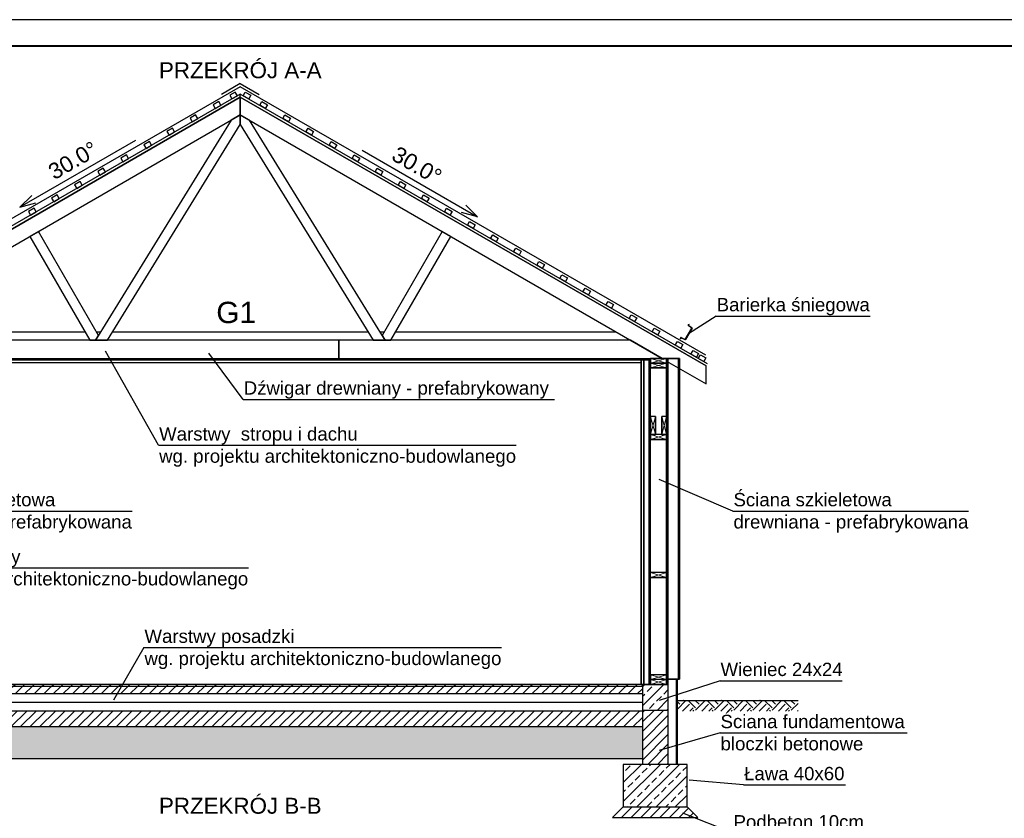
# Model space of a CAD drawing. Header units: centimetres. Extents: x 30569 to 37228, y -36705 to -28476.
# Tile 6 of 29: x 31203 to 32127, y -34238 to -33488. Entities that reach past the tile are written whole.
import ezdxf
from ezdxf.enums import TextEntityAlignment as Align

# ---------------------------------------------------------------- set-up
doc = ezdxf.new("R2010")
doc.units = ezdxf.units.CM
for name, color, linetype in [('cienka', 1, 'Continuous'), ('izolacja', 1, 'BATTING'), ('konstrukcja', 2, 'Continuous'), ('opis', 1, 'Continuous'), ('Standard', 7, 'Continuous'), ('Wymiary', 1, 'Continuous')]:
    doc.layers.add(name, color=color, linetype=linetype)
doc.layers.add('ramka', color=3, linetype='Continuous', lineweight=40)
doc.styles.add('Arial_PMR', font='arial.ttf')
doc.styles.get("Standard").update_dxf_attribs({"font": 'arial.ttf'})
doc.linetypes.add('BATTING', pattern='A,0.00254,-2.54,[134,ltypeshp.shx,S=2.54,R=0,X=-2.54,Y=0],-5.08,[134,ltypeshp.shx,S=2.54,R=180,X=2.54,Y=0],-2.54', length=10.16254)
pattern_1 = [(45, (16186.198, -34684.531), (-4.490128, 4.490128), [])]
pattern_2 = [(45, (16184.198, -34684.531), (-8.980256, 8.980256), []), (45, (16193.178, -34684.531), (-8.980256, 8.980256), [6.35, -3.175])]

msp = doc.modelspace()

# ---------------------------------------------------------------- hatches: boundary and pattern name
at = {"layer": 'Wymiary', "transparency": 33554687}
h = msp.add_hatch(dxfattribs=at)
h.set_pattern_fill('ANSI31', color=256, scale=2)
h.set_pattern_definition(pattern_1)
h.paths.add_polyline_path([(31033.1, -34113.96), (31787.5, -34113.96), (31787.5, -34112.01), (31789, -34112.01), (31791.5, -34112.01), (31791.5, -34111.96), (31033.1, -34111.96)])
h = msp.add_hatch(dxfattribs=at)
h.set_pattern_fill('ANSI31', color=256, scale=2)
h.set_pattern_definition(pattern_1)
h.paths.add_polyline_path([(31033.1, -34120.96), (31033.1, -34113.96), (31787.5, -34113.96), (31787.5, -34120.96)])
h = msp.add_hatch(dxfattribs=at)
h.set_pattern_fill('ANSI33', color=256, scale=2)
h.set_pattern_definition(pattern_2)
h.paths.add_polyline_path([(31789, -34112.01), (31787.5, -34112.01), (31787.5, -34136.01), (31811.5, -34136.01), (31811.5, -34112.01), (31810.25, -34112.01), (31795.25, -34112.01), (31789, -34112)], is_closed=False)
h = msp.add_hatch(dxfattribs=at)
h.set_pattern_fill('EARTH', color=256, scale=2, angle=45)
h.paths.add_polyline_path([(31820.3, -34137.01), (31933.5, -34137.01), (31933.5, -34127.01), (31820.3, -34127.01)])
h = msp.add_hatch(dxfattribs=at)
h.set_pattern_fill('ANSI31', color=256, scale=2)
h.set_pattern_definition([(45, (16316.021, -34684.531), (-4.490128, 4.490128), [])])
h.paths.add_polyline_path([(31787.5, -34187.01), (31811.5, -34187.01), (31811.5, -34136.01), (31787.5, -34136.01)])
h = msp.add_hatch(dxfattribs=at)
h.set_pattern_fill('ANSI31', color=256, scale=2)
h.set_pattern_definition(pattern_1)
h.paths.add_polyline_path([(31787.5, -34151.96), (31787.5, -34136.96), (31033.1, -34136.96), (31033.1, -34151.96)])
h = msp.add_hatch(dxfattribs=at)
h.set_pattern_fill('AR-CONC', color=256, scale=0.1)
h.set_pattern_definition([(50, (16186.198, -34684.531), (18.218467, -1.593909), [1.905, -20.955]), (355, (16186.198, -34684.53), (-3.524342, 19.105685), [1.524, -16.764058]), (100.45144, (16187.716, -34684.664), (14.694125, 17.511775), [1.619, -17.809024]), (46.1842, (16186.198, -34679.45), (27.107904, -4.204233), [2.8575, -31.4325]), (96.63556, (16188.457, -34679.8), (23.740413, 24.742612), [2.4285, -26.71356]), (351.18415, (16186.198, -34679.45), (23.740413, 24.74261), [2.285997, -25.145973]), (21, (16188.738, -34680.721), (15.161439, -10.22652), [1.905, -20.955]), (326, (16188.738, -34680.72), (6.180203, 18.418797), [1.524, -16.764]), (71.45144, (16190.001, -34681.573), (21.341642, 8.192277), [1.619, -17.808994]), (37.5, (16186.198, -34684.531), (0.3088603, 8.455504), [0, -16.5608, 0, -17.018, 0, -16.8275]), (7.5, (16186.198, -34684.531), (6.681966, 10.0180575), [0, -9.7028, 0, -16.1798, 0, -6.4135]), (327.5, (16180.5336, -34684.531), (13.5590595, -0.5728744), [0, -6.35, 0, -19.812, 0, -26.289]), (317.5, (16177.994, -34684.531), (14.812918, 2.542649), [0, -8.255, 0, -13.1572, 0, -18.669])])
h.paths.add_polyline_path([(31787.5, -34181.96), (31787.5, -34151.96), (31033.1, -34151.96), (31033.1, -34181.96)])
h = msp.add_hatch(dxfattribs=at)
h.set_pattern_fill('ANSI33', color=256, scale=2)
h.set_pattern_definition(pattern_2)
h.paths.add_polyline_path([(31829.5, -34227.01), (31829.5, -34187.01), (31769.5, -34187.01), (31769.5, -34227.01)])
h = msp.add_hatch(dxfattribs=at)
h.set_pattern_fill('ANSI31', color=256, scale=2)
h.set_pattern_definition([(45, (18372.0157, -34575.661), (-4.490128, 4.490128), [])])
h.paths.add_polyline_path([(31839.5, -34237.01), (31829.5, -34227.01), (31769.5, -34227.01), (31759.5, -34237.01)])

# ---------------------------------------------------------------- linework, layer by layer
for p, q in [((31856.68, -33766.26), (31830.86, -33782.97)), ((31856.68, -33766.26), (32001.12, -33766.26)), ((31333.65, -33887.58), (31283.92, -33799.22)), ((31413.01, -33844.51), (31380.7, -33801.07)), ((31413.01, -33844.51), (31705.2, -33844.51)), ((31333.65, -33887.58), (31669.18, -33887.58)), ((31872.44, -33949.27), (31803.36, -33919.73)), ((31087.81, -33949.27), (31308.76, -33949.27)), ((31872.44, -33949.27), (32093.39, -33949.27)), ((31082.37, -34002.67), (31417.91, -34002.67)), ((31319.9, -34077.45), (31291.45, -34126.69)), ((31319.9, -34077.45), (31655.44, -34077.45)), ((31860.31, -34108.58), (31803.3, -34127.06)), ((31860.31, -34108.58), (31974.95, -34108.58)), ((31860.31, -34157.49), (31803.3, -34174.09)), ((31860.31, -34157.49), (32035.98, -34157.49)), ((31882.38, -34206.36), (31831.5, -34201.93)), ((31882.38, -34206.36), (31978.05, -34206.36)), ((31872.52, -34251.63), (31825.48, -34232.91))]:
    msp.add_line(p, q)
at = {"layer": 'cienka', "lineweight": 0}
for p, q in [((31795.25, -33810.51), (31810.25, -33806.01)), ((31810.25, -33810.51), (31795.25, -33806.01)), ((31810.25, -33806.01), (31795.25, -33810.51)), ((31795.25, -33806.01), (31810.25, -33810.51)), ((31810.25, -33810.51), (31795.25, -33815.01)), ((31795.25, -33810.51), (31810.25, -33815.01)), ((31799.75, -33877.51), (31795.25, -33860.51)), ((31799.75, -33860.51), (31795.25, -33877.51)), ((31810.25, -33877.51), (31805.75, -33860.51)), ((31810.25, -33860.51), (31805.75, -33877.51)), ((31810.25, -33882.01), (31795.25, -33877.51)), ((31810.25, -33877.51), (31795.25, -33882.01)), ((31810.25, -34007.01), (31795.25, -34011.51)), ((31795.25, -34007.01), (31810.25, -34011.51)), ((31810.25, -34107.51), (31795.25, -34103.01)), ((31810.25, -34103.01), (31795.25, -34107.51)), ((31810.25, -34112.01), (31795.25, -34107.51)), ((31810.25, -34107.51), (31795.25, -34112.01))]:
    msp.add_line(p, q, dxfattribs=at)
at = {"layer": 'Defpoints'}
msp.add_lwpolyline([(30568.77, -34973.18), (33168.77, -34973.18), (33168.77, -33488.18), (30568.77, -33488.18)], close=True, dxfattribs=at)
at = {"layer": 'izolacja', "ltscale": 0.8}
msp.add_line((31787.5, -34128.96), (31033.1, -34128.96), dxfattribs=at)
at = {"layer": 'konstrukcja'}
for p, q in [((30973.3, -33813.16), (31410.3, -33560.86)), ((31410.3, -33560.86), (30973.3, -33813.16)), ((31410.3, -33560.86), (30973.3, -33813.16)), ((31410.3, -33560.86), (31847.3, -33813.16)), ((31410.3, -33577.61), (31410.3, -33560.86)), ((31410.3, -33577.61), (31410.3, -33560.86)), ((31410.3, -33560.86), (31410.3, -33577.61)), ((31847.3, -33813.16), (31410.3, -33560.86)), ((31410.3, -33560.86), (31410.3, -33577.61)), ((31847.3, -33813.16), (31410.3, -33560.86)), ((31014.7, -33806.01), (31410.3, -33577.61)), ((31014.7, -33806.01), (31410.3, -33577.61)), ((31410.3, -33577.61), (31401.65, -33582.6)), ((31410.3, -33577.61), (31401.65, -33582.6)), ((31410.3, -33577.61), (31805.9, -33806.01)), ((31410.3, -33577.61), (31805.9, -33806.01)), ((31410.3, -33586.66), (31410.3, -33577.61)), ((31410.3, -33586.66), (31410.3, -33577.61)), ((31418.96, -33582.6), (31410.3, -33577.61)), ((31410.3, -33577.61), (31410.3, -33586.66)), ((31418.96, -33582.6), (31410.3, -33577.61)), ((31410.3, -33577.61), (31410.3, -33586.66)), ((31401.65, -33582.6), (31274.53, -33789.01)), ((31401.65, -33582.6), (31274.53, -33789.01)), ((31285.68, -33789.01), (31410.3, -33586.66)), ((31285.68, -33789.01), (31410.3, -33586.66)), ((31410.3, -33586.66), (31534.93, -33789.01)), ((31410.3, -33586.66), (31534.93, -33789.01)), ((31546.08, -33789.01), (31418.96, -33582.6)), ((31546.08, -33789.01), (31418.96, -33582.6)), ((31221.05, -33686.87), (31212.82, -33691.62)), ((31221.05, -33686.87), (31212.82, -33691.62)), ((31212.82, -33691.62), (31269.04, -33789.01)), ((31212.82, -33691.62), (31269.04, -33789.01)), ((31277.36, -33784.41), (31221.05, -33686.87)), ((31277.36, -33784.41), (31221.05, -33686.87)), ((31599.56, -33686.87), (31543.25, -33784.41)), ((31599.56, -33686.87), (31543.25, -33784.41)), ((31551.57, -33789.01), (31607.79, -33691.62)), ((31551.57, -33789.01), (31607.79, -33691.62)), ((31607.79, -33691.62), (31599.56, -33686.87)), ((31607.79, -33691.62), (31599.56, -33686.87)), ((31274.53, -33789.01), (31277.36, -33784.41)), ((31274.53, -33789.01), (31277.36, -33784.41)), ((31543.25, -33784.41), (31546.08, -33789.01)), ((31543.25, -33784.41), (31546.08, -33789.01)), ((31502.9, -33789.01), (31044.15, -33789.01)), ((31502.9, -33789.01), (31044.15, -33789.01)), ((31269.04, -33789.01), (31274.53, -33789.01)), ((31269.04, -33789.01), (31274.53, -33789.01)), ((31274.53, -33789.01), (31285.68, -33789.01)), ((31274.53, -33789.01), (31285.68, -33789.01)), ((31776.46, -33789.01), (31502.9, -33789.01)), ((31502.9, -33789.01), (31502.9, -33806.01)), ((31776.46, -33789.01), (31502.9, -33789.01)), ((31502.9, -33789.01), (31502.9, -33806.01)), ((31502.9, -33806.01), (31502.9, -33789.01)), ((31502.9, -33806.01), (31502.9, -33789.01)), ((31534.93, -33789.01), (31546.08, -33789.01)), ((31534.93, -33789.01), (31546.08, -33789.01)), ((31546.08, -33789.01), (31551.57, -33789.01)), ((31546.08, -33789.01), (31551.57, -33789.01)), ((31805.9, -33806.01), (31776.46, -33789.01)), ((31805.9, -33806.01), (31776.46, -33789.01)), ((31014.7, -33806.01), (31502.9, -33806.01)), ((31014.7, -33806.01), (31502.9, -33806.01)), ((31502.9, -33806.01), (31805.9, -33806.01)), ((31502.9, -33806.01), (31805.9, -33806.01)), ((31810.25, -33806.01), (31795.25, -33806.01)), ((31810.25, -33806.01), (31795.25, -33806.01)), ((31795.25, -33806.01), (31795.25, -33810.51)), ((31810.25, -33806.01), (31795.25, -33806.01)), ((31795.25, -33806.01), (31795.25, -33810.51)), ((31795.25, -33806.01), (31795.25, -33810.51)), ((31795.25, -33810.51), (31795.25, -33806.01)), ((31810.25, -33806.01), (31795.25, -33806.01)), ((31810.25, -33806.01), (31795.25, -33806.01)), ((31795.25, -33810.51), (31810.25, -33810.51)), ((31810.25, -33810.51), (31795.25, -33810.51)), ((31795.25, -33810.51), (31810.25, -33810.51)), ((31810.25, -33810.51), (31795.25, -33810.51)), ((31795.25, -33810.51), (31795.25, -33815.01)), ((31795.25, -33810.51), (31810.25, -33810.51)), ((31795.25, -33810.51), (31795.25, -33815.01)), ((31795.25, -33815.01), (31795.25, -33810.51)), ((31810.25, -33810.51), (31795.25, -33810.51)), ((31810.25, -33810.51), (31795.25, -33810.51)), ((31810.25, -33810.51), (31795.25, -33810.51)), ((31810.25, -33810.51), (31795.25, -33810.51)), ((31810.25, -34112.01), (31810.25, -33806.01)), ((31810.25, -34112.01), (31810.25, -33806.01)), ((31810.25, -33806.01), (31810.25, -34112.01)), ((31810.25, -33810.51), (31810.25, -33806.01)), ((31810.25, -33810.51), (31810.25, -33806.01)), ((31810.25, -33806.01), (31810.25, -33808.52)), ((31810.25, -33806.01), (31810.25, -33808.52)), ((31810.25, -33806.01), (31810.25, -33810.51)), ((31810.25, -33810.51), (31810.25, -33806.01)), ((31810.25, -33808.52), (31847.3, -33829.91)), ((31810.25, -33808.52), (31847.3, -33829.91)), ((31810.25, -33810.51), (31810.25, -34112.01)), ((31810.25, -34112.01), (31810.25, -33810.51)), ((31810.25, -33815.01), (31810.25, -33810.51)), ((31810.25, -33810.51), (31810.25, -33815.01)), ((31810.25, -33815.01), (31810.25, -33810.51)), ((31847.3, -33829.91), (31847.3, -33813.16)), ((31847.3, -33829.91), (31847.3, -33813.16)), ((31795.25, -33815.01), (31810.25, -33815.01)), ((31810.25, -33815.01), (31795.25, -33815.01)), ((31810.25, -33815.01), (31795.25, -33815.01)), ((31810.25, -33815.01), (31795.25, -33815.01)), ((31810.25, -33815.01), (31795.25, -33815.01)), ((31810.25, -33815.01), (31795.25, -33815.01)), ((31810.25, -33815.01), (31795.25, -33815.01)), ((31810.25, -33815.01), (31795.25, -33815.01)), ((31810.25, -33815.01), (31795.25, -33815.01)), ((31810.25, -33815.01), (31795.25, -33815.01)), ((31810.25, -33815.01), (31795.25, -33815.01)), ((31810.25, -33815.01), (31795.25, -33815.01)), ((31810.25, -33815.01), (31795.25, -33815.01)), ((31810.25, -33815.01), (31795.25, -33815.01)), ((31810.25, -33815.01), (31795.25, -33815.01)), ((31810.25, -33815.01), (31795.25, -33815.01)), ((31810.25, -33815.01), (31795.25, -33815.01)), ((31810.25, -33815.01), (31795.25, -33815.01)), ((31810.25, -33815.01), (31795.25, -33815.01)), ((31810.25, -33815.01), (31795.25, -33815.01)), ((31810.25, -33815.01), (31795.25, -33815.01)), ((31810.25, -33815.01), (31795.25, -33815.01)), ((31810.25, -33815.01), (31795.25, -33815.01)), ((31810.25, -33815.01), (31795.25, -33815.01)), ((31810.25, -33815.01), (31795.25, -33815.01)), ((31795.25, -33860.51), (31795.25, -33815.01)), ((31810.25, -34103.01), (31810.25, -33815.01)), ((31810.25, -33815.01), (31810.25, -34103.01)), ((31810.25, -33815.01), (31810.25, -34103.01)), ((31810.25, -34103.01), (31810.25, -33815.01)), ((31810.25, -34103.01), (31810.25, -33815.01)), ((31810.25, -33815.01), (31810.25, -34103.01)), ((31810.25, -33815.01), (31810.25, -34103.01)), ((31810.25, -34103.01), (31810.25, -33815.01)), ((31810.25, -33815.01), (31810.25, -34103.01)), ((31810.25, -34103.01), (31810.25, -33815.01)), ((31810.25, -33815.01), (31810.25, -34103.01)), ((31810.25, -34103.01), (31810.25, -33815.01)), ((31810.25, -33815.01), (31810.25, -34103.01)), ((31810.25, -34103.01), (31810.25, -33815.01)), ((31810.25, -33815.01), (31810.25, -34103.01)), ((31810.25, -34103.01), (31810.25, -33815.01)), ((31810.25, -33815.01), (31810.25, -34103.01)), ((31810.25, -34103.01), (31810.25, -33815.01)), ((31810.25, -33860.51), (31810.25, -33815.01)), ((31799.75, -33860.51), (31795.25, -33860.51)), ((31795.25, -33860.51), (31795.25, -33877.51)), ((31795.25, -33877.51), (31795.25, -33860.51)), ((31795.25, -33860.51), (31795.25, -33877.51)), ((31799.75, -33860.51), (31795.25, -33860.51)), ((31799.75, -33860.51), (31795.25, -33860.51)), ((31799.75, -33860.51), (31795.25, -33860.51)), ((31799.75, -33860.51), (31795.25, -33860.51)), ((31799.75, -33860.51), (31795.25, -33860.51)), ((31799.75, -33860.51), (31795.25, -33860.51)), ((31799.75, -33877.51), (31799.75, -33860.51)), ((31799.75, -33877.51), (31799.75, -33860.51)), ((31799.75, -33860.51), (31799.75, -33877.51)), ((31799.75, -33860.51), (31799.75, -33877.51)), ((31799.75, -33877.51), (31799.75, -33860.51)), ((31799.75, -33860.51), (31799.75, -33877.51)), ((31799.75, -33877.51), (31799.75, -33860.51)), ((31810.25, -33860.51), (31805.75, -33860.51)), ((31805.75, -33860.51), (31805.75, -33877.51)), ((31805.75, -33877.51), (31805.75, -33860.51)), ((31805.75, -33860.51), (31805.75, -33877.51)), ((31810.25, -33860.51), (31805.75, -33860.51)), ((31810.25, -33860.51), (31805.75, -33860.51)), ((31805.75, -33860.51), (31805.75, -33877.51)), ((31805.75, -33877.51), (31805.75, -33860.51)), ((31810.25, -33860.51), (31805.75, -33860.51)), ((31810.25, -33860.51), (31805.75, -33860.51)), ((31805.75, -33860.51), (31805.75, -33877.51)), ((31805.75, -33877.51), (31805.75, -33860.51)), ((31810.25, -33860.51), (31805.75, -33860.51)), ((31810.25, -33860.51), (31805.75, -33860.51)), ((31810.25, -33877.51), (31810.25, -33860.51)), ((31810.25, -33877.51), (31810.25, -33860.51)), ((31810.25, -33860.51), (31810.25, -33877.51)), ((31810.25, -33877.51), (31795.25, -33877.51)), ((31795.25, -33877.51), (31795.25, -33882.01)), ((31795.25, -33877.51), (31799.75, -33877.51)), ((31795.25, -33882.01), (31795.25, -33877.51)), ((31795.25, -33877.51), (31795.25, -33882.01)), ((31810.25, -33877.51), (31795.25, -33877.51)), ((31810.25, -33877.51), (31795.25, -33877.51)), ((31799.75, -33877.51), (31795.25, -33877.51)), ((31799.75, -33877.51), (31795.25, -33877.51)), ((31805.75, -33877.51), (31799.75, -33877.51)), ((31805.75, -33877.51), (31799.75, -33877.51)), ((31805.75, -33877.51), (31799.75, -33877.51)), ((31805.75, -33877.51), (31799.75, -33877.51)), ((31805.75, -33877.51), (31810.25, -33877.51)), ((31810.25, -33877.51), (31805.75, -33877.51)), ((31810.25, -33877.51), (31805.75, -33877.51)), ((31810.25, -33882.01), (31810.25, -33877.51)), ((31810.25, -33882.01), (31810.25, -33877.51)), ((31810.25, -33877.51), (31810.25, -33882.01)), ((31795.25, -33882.01), (31810.25, -33882.01)), ((31810.25, -33882.01), (31795.25, -33882.01)), ((31810.25, -33882.01), (31795.25, -33882.01)), ((31810.25, -33882.01), (31795.25, -33882.01)), ((31810.25, -33882.01), (31795.25, -33882.01)), ((31810.25, -33882.01), (31795.25, -33882.01)), ((31810.25, -33882.01), (31795.25, -33882.01)), ((31810.25, -33882.01), (31795.25, -33882.01)), ((31810.25, -33882.01), (31795.25, -33882.01)), ((31810.25, -33882.01), (31795.25, -33882.01)), ((31810.25, -33882.01), (31795.25, -33882.01)), ((31795.25, -34007.01), (31795.25, -33883.01)), ((31810.25, -33883.01), (31810.25, -34007.01)), ((31810.25, -34007.01), (31795.25, -34007.01)), ((31795.25, -34011.51), (31795.25, -34007.01)), ((31810.25, -34007.01), (31795.25, -34007.01)), ((31810.25, -34007.01), (31795.25, -34007.01)), ((31810.25, -34007.01), (31795.25, -34007.01)), ((31810.25, -34007.01), (31795.25, -34007.01)), ((31810.25, -34007.01), (31795.25, -34007.01)), ((31810.25, -34007.01), (31795.25, -34007.01)), ((31810.25, -34007.01), (31795.25, -34007.01)), ((31810.25, -34007.01), (31795.25, -34007.01)), ((31810.25, -34007.01), (31795.25, -34007.01)), ((31810.25, -34007.01), (31795.25, -34007.01)), ((31810.25, -34007.01), (31795.25, -34007.01)), ((31810.25, -34011.51), (31810.25, -34007.01)), ((31810.25, -34007.01), (31810.25, -34011.51)), ((31810.25, -34011.51), (31810.25, -34007.01)), ((31795.25, -34011.51), (31810.25, -34011.51)), ((31810.25, -34011.51), (31795.25, -34011.51)), ((31810.25, -34011.51), (31795.25, -34011.51)), ((31810.25, -34011.51), (31795.25, -34011.51)), ((31810.25, -34011.51), (31795.25, -34011.51)), ((31810.25, -34011.51), (31795.25, -34011.51)), ((31810.25, -34011.51), (31795.25, -34011.51)), ((31810.25, -34011.51), (31795.25, -34011.51)), ((31810.25, -34011.51), (31795.25, -34011.51)), ((31810.25, -34011.51), (31795.25, -34011.51)), ((31810.25, -34011.51), (31795.25, -34011.51)), ((31810.25, -34011.51), (31795.25, -34011.51)), ((31810.25, -34011.51), (31795.25, -34011.51)), ((31795.25, -34103.01), (31795.25, -34011.51)), ((31810.25, -34011.51), (31795.25, -34011.51)), ((31810.25, -34011.51), (31795.25, -34011.51)), ((31810.25, -34011.51), (31810.25, -34103.01)), ((31810.25, -34103.01), (31810.25, -34011.51)), ((31810.25, -34011.51), (31810.25, -34103.01)), ((31810.25, -34103.01), (31810.25, -34011.51)), ((31810.25, -34011.51), (31810.25, -34103.01)), ((31810.25, -34103.01), (31810.25, -34011.51)), ((31810.25, -34011.51), (31810.25, -34103.01)), ((31810.25, -34103.01), (31810.25, -34011.51)), ((31810.25, -34011.51), (31810.25, -34103.01)), ((31810.25, -34103.01), (31810.25, -34011.51)), ((31810.25, -34011.51), (31810.25, -34103.01)), ((31810.25, -34103.01), (31810.25, -34011.51)), ((31795.25, -34103.01), (31795.25, -34107.51)), ((31810.25, -34103.01), (31795.25, -34103.01)), ((31795.25, -34107.51), (31795.25, -34112.01)), ((31810.25, -34107.51), (31795.25, -34107.51)), ((31810.25, -34103.01), (31810.25, -34107.51)), ((31810.25, -34107.51), (31810.25, -34112.01)), ((31787.5, -34113.96), (31033.1, -34113.96)), ((31791.5, -34111.96), (31034.1, -34111.96)), ((31787.5, -34112.01), (31787.5, -34187.01)), ((31795.25, -34112.01), (31810.25, -34112.01)), ((31810.25, -34112.01), (31795.25, -34112.01)), ((31795.25, -34112.01), (31810.25, -34112.01)), ((31795.25, -34112.01), (31810.25, -34112.01)), ((31810.25, -34112.01), (31795.25, -34112.01)), ((31810.25, -34112.01), (31795.25, -34112.01)), ((31811.5, -34112.01), (31810.25, -34112.01)), ((31810.25, -34112.01), (31811.5, -34112.01)), ((31811.5, -34112.01), (31811.5, -34187.01)), ((31787.5, -34120.96), (31033.1, -34120.96)), ((31787.5, -34136.01), (31811.5, -34136.01)), ((31787.5, -34136.96), (31033.1, -34136.96)), ((31787.5, -34151.96), (31033.1, -34151.96)), ((31787.5, -34181.96), (31033.1, -34181.96))]:
    msp.add_line(p, q, dxfattribs=at)
msp.add_lwpolyline([(31769.5, -34227.01), (31829.5, -34227.01), (31829.5, -34187.01), (31769.5, -34187.01)], close=True, dxfattribs=at)
at = {"layer": 'opis'}
for p, q in [((31410.3, -33551.05), (30973.66, -33803.14)), ((31410.3, -33548.05), (31392.55, -33558.3)), ((31410.3, -33548.05), (31428.06, -33558.3)), ((31846.95, -33803.14), (31410.3, -33551.05)), ((31410.3, -33557.98), (30973.3, -33810.28)), ((31848.55, -33811), (31410.3, -33557.98)), ((31311.91, -33601.5), (31203.66, -33664)), ((31524.57, -33610.67), (31632.82, -33673.17)), ((31203.66, -33664), (31214.64, -33653.02)), ((31203.66, -33664), (31218.66, -33659.99)), ((31632.82, -33673.17), (31621.84, -33662.19)), ((31632.82, -33673.17), (31617.82, -33669.15)), ((31833.93, -33777.45), (31830.46, -33775.07)), ((31830.53, -33774.98), (31833.99, -33777.34)), ((31830.58, -33774.33), (31831.23, -33774.12)), ((31831.26, -33774.24), (31830.61, -33774.44)), ((31831.23, -33774.12), (31831.26, -33774.24)), ((31058.01, -33781.01), (31264.42, -33781.01)), ((31275.39, -33781.01), (31279.45, -33781.01)), ((31290.61, -33781.01), (31530, -33781.01)), ((31541.16, -33781.01), (31545.22, -33781.01)), ((31556.19, -33781.01), (31762.6, -33781.01)), ((31827.76, -33788.35), (31833.97, -33777.6)), ((31834.07, -33777.67), (31827.87, -33788.4)), ((31823.38, -33787.71), (31823.23, -33787.05)), ((31823.35, -33787.02), (31823.5, -33787.69)), ((31823.5, -33787.69), (31823.38, -33787.71)), ((31827.55, -33788.5), (31823.77, -33786.69)), ((31823.82, -33786.58), (31827.61, -33788.4)), ((31025.35, -33807.51), (31795.25, -33807.51)), ((31034.1, -33810.01), (31786.5, -33810.01)), ((31786.5, -33806.01), (31786.5, -33806.01)), ((31786.5, -34112.01), (31786.5, -33807.51)), ((31786.5, -33807.51), (31786.5, -34112.01)), ((31789, -33806.01), (31789, -33806.01)), ((31789, -33806.01), (31789, -33806.01)), ((31789, -33807.51), (31789, -34112.01)), ((31789, -34112.01), (31789, -33807.51)), ((31789, -34112.01), (31789, -33807.51)), ((31789, -33807.51), (31789, -34112.01)), ((31794, -33806.01), (31794, -33806.01)), ((31794, -33806.01), (31794, -33806.01)), ((31794, -33807.51), (31794, -34112.01)), ((31794, -34112.01), (31794, -33807.51)), ((31794, -34112.01), (31794, -33807.51)), ((31794, -33807.51), (31794, -34112.01)), ((31810.25, -33806.01), (31811.5, -33806.01)), ((31811.5, -33806.01), (31810.25, -33806.01)), ((31811.5, -33806.01), (31811.5, -34112.01)), ((31811.5, -34112.01), (31811.5, -33806.01)), ((31811.5, -33806.01), (31821.5, -33806.01)), ((31811.5, -34112.01), (31811.5, -33806.01)), ((31821.5, -33806.01), (31811.5, -33806.01)), ((31811.5, -33806.01), (31811.5, -34112.01)), ((31821.5, -33806.01), (31821.5, -34107.01)), ((31821.5, -34107.01), (31821.5, -33806.01)), ((31821.5, -33806.01), (31822.3, -33806.01)), ((31821.5, -34107.01), (31821.5, -33806.01)), ((31822.3, -33806.01), (31821.5, -33806.01)), ((31821.5, -33806.01), (31821.5, -34107.01)), ((31822.3, -33806.01), (31822.3, -34107.01)), ((31822.3, -34107.01), (31822.3, -33806.01)), ((31811.5, -34107.01), (31821.5, -34107.01)), ((31821.5, -34107.01), (31811.5, -34107.01)), ((31819.5, -34187.01), (31819.5, -34107.01)), ((31820.3, -34187.01), (31820.3, -34107.01)), ((31821.5, -34107.01), (31822.3, -34107.01)), ((31822.3, -34107.01), (31821.5, -34107.01)), ((31789, -34112.01), (31786.5, -34112.01)), ((31786.5, -34112.01), (31789, -34112.01)), ((31794, -34112.01), (31789, -34112.01)), ((31789, -34112.01), (31794, -34112.01)), ((31795.25, -34112.01), (31794, -34112.01)), ((31794, -34112.01), (31795.25, -34112.01))]:
    msp.add_line(p, q, dxfattribs=at)
for points in [[(31400.42, -33559.06), (31402.42, -33562.53), (31407.62, -33559.53), (31405.62, -33556.06)], [(31420.19, -33559.06), (31418.19, -33562.53), (31412.99, -33559.53), (31414.99, -33556.06)], [(31384.83, -33568.06), (31386.83, -33571.53), (31392.03, -33568.53), (31390.03, -33565.06)], [(31435.78, -33568.06), (31433.78, -33571.53), (31428.58, -33568.53), (31430.58, -33565.06)], [(31363.18, -33580.56), (31365.18, -33584.03), (31370.38, -33581.03), (31368.38, -33577.56)], [(31457.43, -33580.56), (31455.43, -33584.03), (31450.23, -33581.03), (31452.23, -33577.56)], [(31341.53, -33593.06), (31343.53, -33596.53), (31348.73, -33593.53), (31346.73, -33590.06)], [(31479.08, -33593.06), (31477.08, -33596.53), (31471.88, -33593.53), (31473.88, -33590.06)], [(31319.88, -33605.56), (31321.88, -33609.03), (31327.08, -33606.03), (31325.08, -33602.56)], [(31500.73, -33605.56), (31498.73, -33609.03), (31493.53, -33606.03), (31495.53, -33602.56)], [(31298.23, -33618.06), (31300.23, -33621.53), (31305.42, -33618.53), (31303.42, -33615.06)], [(31522.38, -33618.06), (31520.38, -33621.53), (31515.18, -33618.53), (31517.18, -33615.06)], [(31276.58, -33630.56), (31278.58, -33634.03), (31283.77, -33631.03), (31281.77, -33627.56)], [(31544.03, -33630.56), (31542.03, -33634.03), (31536.83, -33631.03), (31538.83, -33627.56)], [(31254.93, -33643.06), (31256.93, -33646.53), (31262.12, -33643.53), (31260.12, -33640.06)], [(31565.68, -33643.06), (31563.68, -33646.53), (31558.48, -33643.53), (31560.48, -33640.06)], [(31233.28, -33655.56), (31235.28, -33659.03), (31240.47, -33656.03), (31238.47, -33652.56)], [(31587.33, -33655.56), (31585.33, -33659.03), (31580.14, -33656.03), (31582.14, -33652.56)], [(31211.63, -33668.06), (31213.63, -33671.53), (31218.82, -33668.53), (31216.82, -33665.06)], [(31608.98, -33668.06), (31606.98, -33671.53), (31601.79, -33668.53), (31603.79, -33665.06)], [(31630.63, -33680.56), (31628.63, -33684.03), (31623.44, -33681.03), (31625.44, -33677.56)], [(31652.28, -33693.06), (31650.28, -33696.53), (31645.09, -33693.53), (31647.09, -33690.06)], [(31673.93, -33705.56), (31671.93, -33709.03), (31666.74, -33706.03), (31668.74, -33702.56)], [(31695.58, -33718.06), (31693.58, -33721.53), (31688.39, -33718.53), (31690.39, -33715.06)], [(31717.24, -33730.56), (31715.24, -33734.03), (31710.04, -33731.03), (31712.04, -33727.56)], [(31738.89, -33743.06), (31736.89, -33746.53), (31731.69, -33743.53), (31733.69, -33740.06)], [(31760.54, -33755.56), (31758.54, -33759.03), (31753.34, -33756.03), (31755.34, -33752.56)], [(31782.19, -33768.06), (31780.19, -33771.53), (31774.99, -33768.53), (31776.99, -33765.06)], [(31803.84, -33780.56), (31801.84, -33784.03), (31796.64, -33781.03), (31798.64, -33777.56)], [(31825.49, -33793.06), (31823.49, -33796.53), (31818.29, -33793.53), (31820.29, -33790.06)], [(31840.21, -33801.56), (31838.21, -33805.03), (31833.01, -33802.03), (31835.01, -33798.56)], [(31847.14, -33805.56), (31845.14, -33809.03), (31839.94, -33806.03), (31841.94, -33802.56)]]:
    msp.add_lwpolyline(points, close=True, dxfattribs=at)
for centre, radius, start, end in [((31830.7, -33774.73), 0.42, 107.63808, 235.09877), ((31830.7, -33774.73), 0.3, 107.63808, 235), ((31833.87, -33777.54), 0.115, 330, 55.63783), ((31833.85, -33777.55), 0.248, 330, 55.63783), ((31823.64, -33786.96), 0.42, 64.90123, 192.36192), ((31823.64, -33786.96), 0.3, 65, 192.36192), ((31827.66, -33788.28), 0.248, 244.36217, 330), ((31827.66, -33788.29), 0.115, 244.36217, 330)]:
    msp.add_arc(centre, radius, start, end, dxfattribs=at)
at = {"layer": 'ramka'}
msp.add_lwpolyline([(30718.77, -34948.18), (33143.77, -34948.18), (33143.77, -33513.18), (30718.77, -33513.18)], close=True, dxfattribs=at)
at = {"layer": 'Standard', "color": 254, "lineweight": 0}
for p, q in [((31786.5, -33806.01), (31789, -33806.01)), ((31789, -33806.01), (31786.5, -33806.01)), ((31789, -33806.01), (31794, -33806.01)), ((31794, -33806.01), (31789, -33806.01)), ((31794, -33806.01), (31795.25, -33806.01)), ((31795.25, -33806.01), (31794, -33806.01)), ((31795.25, -33806.01), (31795.25, -34112.01)), ((31795.25, -34112.01), (31795.25, -33806.01)), ((31795.25, -34112.01), (31795.25, -33810.51)), ((31795.25, -33810.51), (31795.25, -34112.01))]:
    msp.add_line(p, q, dxfattribs=at)
at = {"layer": 'Standard', "color": 8, "lineweight": 0}
msp.add_line((31795.25, -33806.01), (31795.25, -34112.01), dxfattribs=at)
at = {"layer": 'Standard', "color": 0, "lineweight": 0}
for p, q in [((31805.9, -33806.01), (31810.25, -33806.01)), ((31805.9, -33806.01), (31810.25, -33806.01)), ((31795.25, -34103.01), (31795.25, -33815.01)), ((31795.25, -33815.01), (31795.25, -34103.01)), ((31795.25, -33815.01), (31795.25, -34103.01)), ((31795.25, -34103.01), (31795.25, -33815.01)), ((31795.25, -34103.01), (31795.25, -33815.01)), ((31795.25, -33815.01), (31795.25, -34103.01)), ((31795.25, -34103.01), (31795.25, -33815.01)), ((31795.25, -33815.01), (31795.25, -34103.01)), ((31799.75, -33815.01), (31795.25, -33815.01)), ((31799.75, -33815.01), (31795.25, -33815.01)), ((31795.25, -33815.01), (31795.25, -34103.01)), ((31795.25, -34103.01), (31795.25, -33815.01)), ((31795.25, -33815.01), (31795.25, -34103.01)), ((31795.25, -34103.01), (31795.25, -33815.01)), ((31795.25, -33815.01), (31795.25, -34103.01)), ((31795.25, -34103.01), (31795.25, -33815.01)), ((31795.25, -33815.01), (31795.25, -34103.01)), ((31795.25, -34103.01), (31795.25, -33815.01)), ((31795.25, -33815.01), (31795.25, -34103.01)), ((31795.25, -34103.01), (31795.25, -33815.01)), ((31795.25, -33815.01), (31795.25, -34103.01)), ((31795.25, -34103.01), (31795.25, -33815.01)), ((31795.25, -33815.01), (31795.25, -33860.51)), ((31795.25, -33860.51), (31795.25, -33815.01)), ((31795.25, -33815.01), (31795.25, -33860.51)), ((31810.25, -33815.01), (31810.25, -33860.51)), ((31810.25, -33860.51), (31810.25, -33815.01)), ((31810.25, -33815.01), (31810.25, -33860.51)), ((31795.25, -33882.01), (31795.25, -34007.01)), ((31795.25, -34007.01), (31795.25, -33882.01)), ((31795.25, -33882.01), (31795.25, -34007.01)), ((31795.25, -34007.01), (31795.25, -33882.01)), ((31795.25, -33882.01), (31795.25, -34007.01)), ((31795.25, -34007.01), (31795.25, -33882.01)), ((31795.25, -33882.01), (31795.25, -34007.01)), ((31795.25, -34007.01), (31795.25, -33882.01)), ((31810.25, -33882.01), (31810.25, -34007.01)), ((31810.25, -34007.01), (31810.25, -33882.01)), ((31810.25, -33882.01), (31810.25, -34007.01)), ((31810.25, -34007.01), (31810.25, -33882.01)), ((31810.25, -33882.01), (31810.25, -34007.01)), ((31810.25, -34007.01), (31810.25, -33882.01)), ((31810.25, -33882.01), (31810.25, -34007.01)), ((31810.25, -34007.01), (31810.25, -33882.01)), ((31795.25, -34007.01), (31795.25, -34011.51)), ((31795.25, -34011.51), (31795.25, -34103.01)), ((31795.25, -34103.01), (31795.25, -34011.51)), ((31795.25, -34011.51), (31795.25, -34103.01)), ((31795.25, -34103.01), (31795.25, -34011.51)), ((31795.25, -34011.51), (31795.25, -34103.01)), ((31795.25, -34103.01), (31795.25, -34011.51)), ((31795.25, -34011.51), (31795.25, -34103.01)), ((31795.25, -34103.01), (31795.25, -34011.51)), ((31795.25, -34011.51), (31795.25, -34103.01)), ((31795.25, -34103.01), (31795.25, -34011.51)), ((31795.25, -34011.51), (31795.25, -34103.01)), ((31795.25, -34107.51), (31795.25, -34103.01)), ((31810.25, -34103.01), (31795.25, -34103.01)), ((31810.25, -34103.01), (31795.25, -34103.01)), ((31810.25, -34103.01), (31795.25, -34103.01)), ((31810.25, -34103.01), (31795.25, -34103.01)), ((31810.25, -34103.01), (31795.25, -34103.01)), ((31810.25, -34103.01), (31795.25, -34103.01)), ((31810.25, -34103.01), (31795.25, -34103.01)), ((31810.25, -34103.01), (31795.25, -34103.01)), ((31799.75, -34103.01), (31795.25, -34103.01)), ((31799.75, -34103.01), (31795.25, -34103.01)), ((31810.25, -34103.01), (31795.25, -34103.01)), ((31810.25, -34103.01), (31795.25, -34103.01)), ((31810.25, -34103.01), (31795.25, -34103.01)), ((31810.25, -34103.01), (31795.25, -34103.01)), ((31810.25, -34103.01), (31795.25, -34103.01)), ((31810.25, -34103.01), (31795.25, -34103.01)), ((31810.25, -34103.01), (31795.25, -34103.01)), ((31810.25, -34103.01), (31795.25, -34103.01)), ((31810.25, -34103.01), (31795.25, -34103.01)), ((31810.25, -34103.01), (31795.25, -34103.01)), ((31810.25, -34103.01), (31795.25, -34103.01)), ((31810.25, -34103.01), (31795.25, -34103.01)), ((31810.25, -34103.01), (31795.25, -34103.01)), ((31810.25, -34103.01), (31795.25, -34103.01)), ((31810.25, -34103.01), (31795.25, -34103.01)), ((31810.25, -34103.01), (31795.25, -34103.01)), ((31810.25, -34103.01), (31795.25, -34103.01)), ((31810.25, -34103.01), (31795.25, -34103.01)), ((31810.25, -34103.01), (31795.25, -34103.01)), ((31810.25, -34103.01), (31795.25, -34103.01)), ((31810.25, -34103.01), (31795.25, -34103.01)), ((31810.25, -34103.01), (31795.25, -34103.01)), ((31810.25, -34103.01), (31795.25, -34103.01)), ((31810.25, -34107.51), (31795.25, -34107.51)), ((31810.25, -34107.51), (31795.25, -34107.51)), ((31795.25, -34112.01), (31795.25, -34107.51)), ((31810.25, -34107.51), (31795.25, -34107.51)), ((31810.25, -34107.51), (31810.25, -34103.01)), ((31810.25, -34112.01), (31810.25, -34107.51))]:
    msp.add_line(p, q, dxfattribs=at)
at = {"layer": 'Standard', "color": 5, "lineweight": 0}
for p, q in [((31795.25, -34007.01), (31795.25, -34011.51)), ((31810.25, -34103.01), (31795.25, -34103.01)), ((31795.25, -34103.01), (31795.25, -34107.51)), ((31795.25, -34107.51), (31810.25, -34107.51)), ((31810.25, -34107.51), (31795.25, -34107.51)), ((31795.25, -34107.51), (31795.25, -34112.01)), ((31810.25, -34107.51), (31810.25, -34103.01)), ((31810.25, -34112.01), (31810.25, -34107.51))]:
    msp.add_line(p, q, dxfattribs=at)
at = {"layer": 'Wymiary'}
for p, q in [((31410.3, -33560.86), (31410.3, -33557.98)), ((31820.3, -34127.01), (31933.5, -34127.01)), ((31759.5, -34237.01), (31769.5, -34227.01)), ((31839.5, -34237.01), (31829.5, -34227.01)), ((31759.5, -34237.01), (31839.5, -34237.01))]:
    msp.add_line(p, q, dxfattribs=at)

# ---------------------------------------------------------------- texts
at = {"char_height": 12.5, "attachment_point": 1}
for s, insert, width in [('Barierka śniegowa ', (31857.18, -33749.33), 372.0349), ('Dźwigar drewniany - prefabrykowany ', (31413.51, -33827.57), 372.0349), ('Warstwy  stropu i dachu\\Pwg. projektu architektoniczno-budowlanego', (31334.15, -33870.64), 348.2333), ('Ściana szkieletowa \\Pdrewniana - prefabrykowana ', (31088.31, -33932.34), 372.0349), ('Ściana szkieletowa \\Pdrewniana - prefabrykowana ', (31872.94, -33932.34), 372.0349), ('Warstwy ściany\\Pwg. projektu architektoniczno-budowlanego', (31082.87, -33985.74), 348.2333), ('Warstwy posadzki\\Pwg. projektu architektoniczno-budowlanego', (31320.4, -34060.51), 348.2333), ('Wieniec 24x24 ', (31860.81, -34091.64), 215.954), ('Ściana fundamentowa\\Pbloczki betonowe ', (31860.81, -34140.55), 215.954), ('Ława 40x60 ', (31882.88, -34189.42), 215.954), ('Podbeton 10cm', (31873.02, -34234.69), 215.954)]:
    msp.add_mtext(s, dxfattribs=dict(at, insert=insert, width=width))
at = {"layer": 'cienka', "lineweight": 0, "style": 'Arial_PMR'}
msp.add_text('G1 ', height=20, dxfattribs=at).set_placement((31410.3, -33762.91), align=Align.MIDDLE_CENTER)
at = {"layer": 'Wymiary', "char_height": 15, "width": 215.1431, "attachment_point": 2}
for s, insert in [('PRZEKRÓJ A-A', (31410.3, -33528.11)), ('PRZEKRÓJ B-B', (31410.3, -34218.37))]:
    msp.add_mtext(s, dxfattribs=dict(at, insert=insert))
at = {"layer": 'Wymiary', "char_height": 15, "width": 215.1431, "attachment_point": 2, "line_spacing_factor": 0.974696}
for insert, rotation in [((31249.65, -33613.68), 30), ((31579.79, -33618.34), 330)]:
    msp.add_mtext('30.0°', dxfattribs=dict(at, insert=insert, rotation=rotation))

doc.saveas('drawing.dxf')
